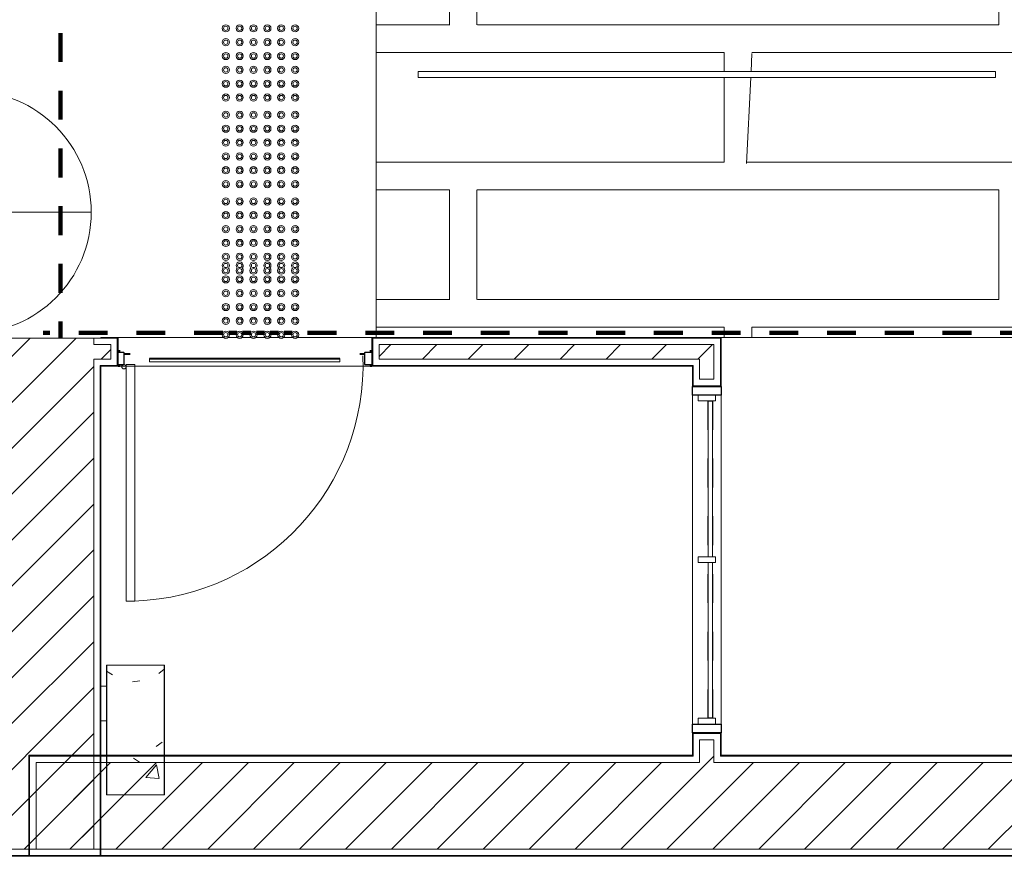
# Model space of a CAD drawing. Header units: metres. Extents: x 2.5 to 42.1, y -73.7 to -48.4.
# Tile 33 of 256: x 11.4 to 14.9, y -71.9 to -69. Entities that reach past the tile are written whole.
import ezdxf

# ---------------------------------------------------------------- set-up
doc = ezdxf.new("R2010")
doc.units = ezdxf.units.M
doc.linetypes.add('Traço', pattern=[0.006, 0.003, -0.003])
doc.linetypes.add('Traço_2_', pattern=[0.006, 0.003, -0.003])
for name, color, linetype, lineweight, true_color in [('A-AREA', 4, 'Traço', 100, 0x00ffff), ('A-GLAZ-HDLN', 7, 'Traço', 25, 0x00007f), ('M-HVAC-CDFF-IDEN', 1, 'Continuous', 9, 0xff0000)]:
    doc.layers.add(name, color=color, linetype=linetype, lineweight=lineweight, true_color=true_color)
for name, color, linetype, lineweight in [('A-COLS', 7, 'Continuous', 18), ('A-DOOR', 7, 'Continuous', 18), ('A-DOOR-FRAM', 7, 'Continuous', 18), ('A-FLOR', 7, 'Continuous', 18), ('A-FLOR-PATT', 7, 'Continuous', 18), ('A-GENM', 7, 'Continuous', 18), ('A-GLAZ', 7, 'Continuous', 18), ('A-WALL', 7, 'Continuous', 18), ('A-WALL-PATT', 7, 'Continuous', 18), ('S-BEAM', 7, 'Continuous', 18), ('S-COLS', 7, 'Continuous', 18)]:
    doc.layers.add(name, color=color, linetype=linetype, lineweight=lineweight)
pattern_1 = [(50, (21.555, -62.929), (0.546555, -0.047815), [0.05715, -0.62865]), (355, (21.555, -62.929), (-0.105728, 0.573166), [0.04572, -0.50292]), (100.451, (21.601, -62.933), (0.440828, 0.525349), [0.04857, -0.53427]), (46.184, (21.555, -62.776), (0.813237, -0.12613), [0.08573, -0.94298]), (96.636, (21.623, -62.787), (0.712212, 0.742287), [0.07286, -0.80141]), (351.184, (21.555, -62.776), (0.712217, 0.742274), [0.06858, -0.75438]), (21, (21.631, -62.814), (0.454846, -0.306795), [0.05715, -0.62865]), (326, (21.631, -62.814), (0.185405, 0.55256), [0.04572, -0.50292]), (71.451, (21.669, -62.84), (0.640251, 0.245763), [0.04857, -0.53427]), (37.5, (21.555, -62.929), (0.009261, 0.2536672), [0.02515, -0.47168, 0.02515, -0.48539, -0.50482]), (37.5, (21.555, -62.929), (0.009261, 0.2536672), [-1.007, 0.02515, -0.47968]), (7.5, (21.555, -62.929), (0.200456, 0.300546), [0.02515, -0.26594, 0.02515, -0.46025, -0.1924]), (7.5, (21.555, -62.929), (0.200456, 0.300546), [-0.77648, 0.02515, -0.16726]), (327.5, (21.385, -62.929), (0.4067682, -0.0171882), [0.02515, -0.16535, 0.02515, -0.56921, -0.78867]), (327.5, (21.385, -62.929), (0.4067682, -0.0171882), [-0.78486, 0.02515, -0.76352]), (317.5, (21.309, -62.929), (0.444383, 0.0762794), [0.02515, -0.2225, 0.02515, -0.36957, -0.56007]), (317.5, (21.309, -62.929), (0.444383, 0.0762794), [-0.64237, 0.02515, -0.53492])]
pattern_2 = [(45, (21.555, -62.929), (-0.0795495, 0.0795495), [])]

# ---------------------------------------------------------------- blocks, each defined once
blk = doc.blocks.new('_ARQPWR_ACS Piso tátil de alerta - 30 cm Inox-7195133-TÉRREO _0_32m')
at = {"layer": 'A-GENM', "color": 253, "true_color": 0xaaaaaa}
for centre, radius, start, end in [((-0.12, 0.12), 0.0125, 0, 180), ((-0.12, 0.12), 0.0125, 180, 360), ((-0.12, 0.12), 0.0075, 360, 180), ((-0.12, 0.12), 0.0075, 180, 360), ((-0.072, 0.12), 0.0125, 0, 180), ((-0.072, 0.12), 0.0125, 180, 360), ((-0.072, 0.12), 0.0075, 360, 180), ((-0.072, 0.12), 0.0075, 180, 360), ((-0.024, 0.12), 0.0125, 0, 180), ((-0.024, 0.12), 0.0125, 180, 360), ((-0.024, 0.12), 0.0075, 360, 180), ((-0.024, 0.12), 0.0075, 180, 360), ((0.024, 0.12), 0.0125, 0, 180), ((0.024, 0.12), 0.0125, 180, 360), ((0.024, 0.12), 0.0075, 360, 180), ((0.024, 0.12), 0.0075, 180, 360), ((0.072, 0.12), 0.0125, 0, 180), ((0.072, 0.12), 0.0125, 180, 360), ((0.072, 0.12), 0.0075, 360, 180), ((0.072, 0.12), 0.0075, 180, 360), ((0.12, 0.12), 0.0125, 0, 180), ((0.12, 0.12), 0.0125, 180, 360), ((0.12, 0.12), 0.0075, 360, 180), ((0.12, 0.12), 0.0075, 180, 360), ((-0.12, 0.072), 0.0125, 0, 180), ((-0.12, 0.072), 0.0125, 180, 360), ((-0.12, 0.072), 0.0075, 360, 180), ((-0.12, 0.072), 0.0075, 180, 360), ((-0.072, 0.072), 0.0125, 0, 180), ((-0.072, 0.072), 0.0125, 180, 360), ((-0.072, 0.072), 0.0075, 360, 180), ((-0.072, 0.072), 0.0075, 180, 360), ((-0.024, 0.072), 0.0125, 0, 180), ((-0.024, 0.072), 0.0125, 180, 360), ((-0.024, 0.072), 0.0075, 360, 180), ((-0.024, 0.072), 0.0075, 180, 360), ((0.024, 0.072), 0.0125, 0, 180), ((0.024, 0.072), 0.0125, 180, 360), ((0.024, 0.072), 0.0075, 360, 180), ((0.024, 0.072), 0.0075, 180, 360), ((0.072, 0.072), 0.0125, 0, 180), ((0.072, 0.072), 0.0125, 180, 360), ((0.072, 0.072), 0.0075, 360, 180), ((0.072, 0.072), 0.0075, 180, 360), ((0.12, 0.072), 0.0125, 0, 180), ((0.12, 0.072), 0.0125, 180, 360), ((0.12, 0.072), 0.0075, 360, 180), ((0.12, 0.072), 0.0075, 180, 360), ((-0.12, 0.024), 0.0125, 0, 180), ((-0.072, 0.024), 0.0125, 0, 180), ((-0.024, 0.024), 0.0125, 0, 180), ((0.024, 0.024), 0.0125, 0, 180), ((0.072, 0.024), 0.0125, 0, 180), ((0.12, 0.024), 0.0125, 0, 180), ((-0.12, 0.024), 0.0125, 180, 360), ((-0.12, 0.024), 0.0075, 360, 180), ((-0.12, 0.024), 0.0075, 180, 360), ((-0.072, 0.024), 0.0125, 180, 360), ((-0.072, 0.024), 0.0075, 360, 180), ((-0.072, 0.024), 0.0075, 180, 360), ((-0.024, 0.024), 0.0125, 180, 360), ((-0.024, 0.024), 0.0075, 360, 180), ((-0.024, 0.024), 0.0075, 180, 360), ((0.024, 0.024), 0.0125, 180, 360), ((0.024, 0.024), 0.0075, 360, 180), ((0.024, 0.024), 0.0075, 180, 360), ((0.072, 0.024), 0.0125, 180, 360), ((0.072, 0.024), 0.0075, 360, 180), ((0.072, 0.024), 0.0075, 180, 360), ((0.12, 0.024), 0.0125, 180, 360), ((0.12, 0.024), 0.0075, 360, 180), ((0.12, 0.024), 0.0075, 180, 360), ((-0.12, -0.024), 0.0125, 0, 180), ((-0.12, -0.024), 0.0125, 180, 360), ((-0.12, -0.024), 0.0075, 360, 180), ((-0.12, -0.024), 0.0075, 180, 360), ((-0.072, -0.024), 0.0125, 0, 180), ((-0.072, -0.024), 0.0125, 180, 360), ((-0.072, -0.024), 0.0075, 360, 180), ((-0.072, -0.024), 0.0075, 180, 360), ((-0.024, -0.024), 0.0125, 0, 180), ((-0.024, -0.024), 0.0125, 180, 360), ((-0.024, -0.024), 0.0075, 360, 180), ((-0.024, -0.024), 0.0075, 180, 360), ((0.024, -0.024), 0.0125, 0, 180), ((0.024, -0.024), 0.0125, 180, 360), ((0.024, -0.024), 0.0075, 360, 180), ((0.024, -0.024), 0.0075, 180, 360), ((0.072, -0.024), 0.0125, 0, 180), ((0.072, -0.024), 0.0125, 180, 360), ((0.072, -0.024), 0.0075, 360, 180), ((0.072, -0.024), 0.0075, 180, 360), ((0.12, -0.024), 0.0125, 0, 180), ((0.12, -0.024), 0.0125, 180, 360), ((0.12, -0.024), 0.0075, 360, 180), ((0.12, -0.024), 0.0075, 180, 360), ((-0.12, -0.072), 0.0125, 0, 180), ((-0.12, -0.072), 0.0075, 360, 180), ((-0.072, -0.072), 0.0125, 0, 180), ((-0.072, -0.072), 0.0075, 360, 180), ((-0.024, -0.072), 0.0125, 0, 180), ((-0.024, -0.072), 0.0075, 360, 180), ((0.024, -0.072), 0.0125, 0, 180), ((0.024, -0.072), 0.0075, 360, 180), ((0.072, -0.072), 0.0125, 0, 180), ((0.072, -0.072), 0.0075, 360, 180), ((0.12, -0.072), 0.0125, 0, 180), ((0.12, -0.072), 0.0075, 360, 180), ((-0.12, -0.072), 0.0125, 180, 360), ((-0.12, -0.072), 0.0075, 180, 360), ((-0.072, -0.072), 0.0125, 180, 360), ((-0.072, -0.072), 0.0075, 180, 360), ((-0.024, -0.072), 0.0125, 180, 360), ((-0.024, -0.072), 0.0075, 180, 360), ((0.024, -0.072), 0.0125, 180, 360), ((0.024, -0.072), 0.0075, 180, 360), ((0.072, -0.072), 0.0125, 180, 360), ((0.072, -0.072), 0.0075, 180, 360), ((0.12, -0.072), 0.0125, 180, 360), ((0.12, -0.072), 0.0075, 180, 360), ((-0.12, -0.12), 0.0125, 0, 180), ((-0.12, -0.12), 0.0125, 180, 360), ((-0.12, -0.12), 0.0075, 360, 180), ((-0.12, -0.12), 0.0075, 180, 360), ((-0.072, -0.12), 0.0125, 0, 180), ((-0.072, -0.12), 0.0125, 180, 360), ((-0.072, -0.12), 0.0075, 360, 180), ((-0.072, -0.12), 0.0075, 180, 360), ((-0.024, -0.12), 0.0125, 0, 180), ((-0.024, -0.12), 0.0125, 180, 360), ((-0.024, -0.12), 0.0075, 360, 180), ((-0.024, -0.12), 0.0075, 180, 360), ((0.024, -0.12), 0.0125, 0, 180), ((0.024, -0.12), 0.0125, 180, 360), ((0.024, -0.12), 0.0075, 360, 180), ((0.024, -0.12), 0.0075, 180, 360), ((0.072, -0.12), 0.0125, 0, 180), ((0.072, -0.12), 0.0125, 180, 360), ((0.072, -0.12), 0.0075, 360, 180), ((0.072, -0.12), 0.0075, 180, 360), ((0.12, -0.12), 0.0125, 0, 180), ((0.12, -0.12), 0.0125, 180, 360), ((0.12, -0.12), 0.0075, 360, 180), ((0.12, -0.12), 0.0075, 180, 360)]:
    blk.add_arc(centre, radius, start, end, dxfattribs=at)
blk = doc.blocks.new('Item 11 - Porta de abrir com veneziana ventilada - PAVV - LIXEIRA E CASA DE GÁS-7362154-TÉRREO _0_32m')
at = {"layer": 'A-DOOR', "color": 253, "true_color": 0xaaaaaa}
for p, q in [((-0.4114, -0.0438), (-0.4114, -0.8638)), ((-0.3814, -0.0438), (-0.4114, -0.0438)), ((-0.3814, -0.8638), (-0.3814, -0.0438)), ((-0.4114, -0.8638), (-0.3814, -0.8638))]:
    blk.add_line(p, q, dxfattribs=at)
blk.add_circle((-0.4192, -0.0515), 0.00775, dxfattribs=at)
blk.add_arc((-0.4114, -0.0438), 0.8205, 272.0953, 2.0953, dxfattribs=at)
at = {"layer": 'A-DOOR-FRAM', "color": 253, "lineweight": 25, "true_color": 0xaaaaaa}
for p, q in [((-0.4335, 0.004), (-0.4395, 0.004)), ((-0.4388, -0.0022), (-0.4388, 0.0028)), ((-0.4388, 0.0028), (-0.433, 0.0028)), ((-0.433, 0.0028), (-0.4335, 0.004)), ((0.4335, 0.004), (0.433, 0.0028)), ((0.433, 0.0028), (0.4388, 0.0028)), ((0.44, 0.004), (0.4335, 0.004)), ((0.4388, 0.0028), (0.4388, -0.0022)), ((-0.4202, -0.0022), (-0.4388, -0.0022)), ((-0.419, -0.0068), (-0.419, -0.0034)), ((-0.419, -0.0438), (-0.419, -0.0085)), ((-0.419, -0.0085), (-0.3975, -0.0085)), ((-0.3987, -0.0073), (-0.4185, -0.0073)), ((-0.3314, -0.0229), (-0.3314, -0.0239)), ((0.3286, -0.0229), (-0.3314, -0.0229)), ((-0.3314, -0.0239), (0.3286, -0.0239)), ((0.3286, -0.0239), (0.3286, -0.0229)), ((0.3975, -0.0085), (0.4145, -0.0085)), ((0.4145, -0.0073), (0.3987, -0.0073)), ((0.4145, -0.0034), (0.4145, -0.0073)), ((0.4145, -0.0085), (0.4145, -0.0426)), ((0.4388, -0.0022), (0.4157, -0.0022)), ((-0.44, -0.05), (-0.4335, -0.05)), ((-0.4388, -0.0488), (-0.4388, -0.0438)), ((-0.4388, -0.0438), (-0.419, -0.0438)), ((-0.433, -0.0488), (-0.4388, -0.0488)), ((-0.4335, -0.05), (-0.433, -0.0488)), ((0.4157, -0.0438), (0.4388, -0.0438)), ((0.4388, -0.0488), (0.433, -0.0488)), ((0.433, -0.0488), (0.4335, -0.05)), ((0.4335, -0.05), (0.44, -0.05)), ((0.4388, -0.0438), (0.4388, -0.0488))]:
    blk.add_line(p, q, dxfattribs=at)
at = {"layer": 'A-DOOR-FRAM', "color": 253, "true_color": 0xaaaaaa}
for p, q in [((-0.3314, -0.0346), (-0.3314, -0.0239)), ((0.3286, -0.0239), (0.3286, -0.0346)), ((0.3286, -0.0346), (-0.3314, -0.0346))]:
    blk.add_line(p, q, dxfattribs=at)
at = {"layer": 'A-DOOR-FRAM', "color": 253, "lineweight": 25, "true_color": 0xaaaaaa}
for centre, radius, start, end in [((-0.4395, 0.0035), 0.0005, 90, 180), ((-0.4202, -0.0034), 0.0012, 360, 90), ((-0.4185, -0.0068), 0.0005, 180, 270), ((-0.3987, -0.0085), 0.0012, 0, 90), ((0.3987, -0.0085), 0.0012, 90, 180), ((0.4157, -0.0034), 0.0012, 90, 180), ((0.4157, -0.0426), 0.0012, 180, 270)]:
    blk.add_arc(centre, radius, start, end, dxfattribs=at)
at = {"layer": 'A-DOOR-FRAM', "color": 253, "true_color": 0xaaaaaa}
for centre, start, end in [((-0.4395, 0.0035), 90, 165), ((-0.4185, -0.0068), 210, 255)]:
    blk.add_arc(centre, 0.0005, start, end, dxfattribs=at)
blk = doc.blocks.new('JANELA1 - Paineis _2x1_ 1_20 x 1_00-7362327-TÉRREO _0_32m')
at = {"layer": 'A-GLAZ', "color": 253, "true_color": 0xaaaaaa}
for p, q in [((-0.57, 0.05), (-0.6, 0.05)), ((-0.57, 0.03), (-0.57, 0.05)), ((-0.57, 0.05), (0.57, 0.05)), ((0.6, 0.05), (0.57, 0.05)), ((0.57, 0.05), (0.57, 0.03)), ((-0.55, 0.03), (-0.57, 0.03)), ((-0.57, 0.03), (-0.57, -0.03)), ((-0.55, -0.03), (-0.55, 0.03)), ((0.01, 0.03), (-0.01, 0.03)), ((-0.01, 0.03), (-0.01, -0.03)), ((0.01, -0.03), (0.01, 0.03)), ((0.57, 0.03), (0.55, 0.03)), ((0.55, 0.03), (0.55, -0.03)), ((0.57, -0.03), (0.57, 0.03)), ((-0.57, -0.03), (-0.55, -0.03)), ((-0.57, -0.05), (-0.57, -0.03)), ((-0.01, -0.005), (-0.55, -0.005)), ((-0.55, -0.02), (-0.01, -0.02)), ((-0.01, -0.03), (0.01, -0.03)), ((0.55, -0.005), (0.01, -0.005)), ((0.01, -0.02), (0.55, -0.02)), ((0.55, -0.03), (0.57, -0.03)), ((0.57, -0.03), (0.57, -0.05)), ((-0.6, -0.05), (-0.57, -0.05)), ((0.57, -0.05), (-0.57, -0.05)), ((0.57, -0.05), (0.6, -0.05))]:
    blk.add_line(p, q, dxfattribs=at)
at = {"layer": 'A-GLAZ-HDLN', "color": 9, "linetype": 'Traço_2_', "true_color": 0xaaaad4}
for p, q in [((-0.6, -0.05), (-0.6, 0.05)), ((-0.6, 0.05), (-0.57, 0.05)), ((-0.57, 0.05), (-0.57, -0.05)), ((0.57, -0.05), (0.57, 0.05)), ((0.57, 0.05), (0.6, 0.05)), ((0.6, 0.05), (0.6, -0.05)), ((-0.55, -0.02), (-0.55, -0.005)), ((-0.55, -0.005), (0.55, -0.005)), ((0.55, -0.02), (-0.55, -0.02)), ((0.55, -0.005), (0.55, -0.02)), ((-0.57, -0.05), (-0.6, -0.05)), ((0.6, -0.05), (0.57, -0.05))]:
    blk.add_line(p, q, dxfattribs=at)
blk = doc.blocks.new('_ARQPWR_ACS Piso tátil de alerta - 30 cm Inox-V56-TÉRREO _0_32m')
at = {"layer": 'A-GENM', "color": 253, "true_color": 0xaaaaaa}
for centre, radius, start, end in [((-0.12, 0.12), 0.0125, 0, 180), ((-0.12, 0.12), 0.0125, 180, 360), ((-0.12, 0.12), 0.0075, 360, 180), ((-0.12, 0.12), 0.0075, 180, 360), ((-0.072, 0.12), 0.0125, 0, 180), ((-0.072, 0.12), 0.0125, 180, 360), ((-0.072, 0.12), 0.0075, 360, 180), ((-0.072, 0.12), 0.0075, 180, 360), ((-0.024, 0.12), 0.0125, 0, 180), ((-0.024, 0.12), 0.0125, 180, 360), ((-0.024, 0.12), 0.0075, 360, 180), ((-0.024, 0.12), 0.0075, 180, 360), ((0.024, 0.12), 0.0125, 0, 180), ((0.024, 0.12), 0.0125, 180, 360), ((0.024, 0.12), 0.0075, 360, 180), ((0.024, 0.12), 0.0075, 180, 360), ((0.072, 0.12), 0.0125, 0, 180), ((0.072, 0.12), 0.0125, 180, 360), ((0.072, 0.12), 0.0075, 360, 180), ((0.072, 0.12), 0.0075, 180, 360), ((0.12, 0.12), 0.0125, 0, 180), ((0.12, 0.12), 0.0125, 180, 360), ((0.12, 0.12), 0.0075, 360, 180), ((0.12, 0.12), 0.0075, 180, 360), ((-0.12, 0.072), 0.0125, 0, 180), ((-0.12, 0.072), 0.0125, 180, 360), ((-0.12, 0.072), 0.0075, 360, 180), ((-0.12, 0.072), 0.0075, 180, 360), ((-0.072, 0.072), 0.0125, 0, 180), ((-0.072, 0.072), 0.0125, 180, 360), ((-0.072, 0.072), 0.0075, 360, 180), ((-0.072, 0.072), 0.0075, 180, 360), ((-0.024, 0.072), 0.0125, 0, 180), ((-0.024, 0.072), 0.0125, 180, 360), ((-0.024, 0.072), 0.0075, 360, 180), ((-0.024, 0.072), 0.0075, 180, 360), ((0.024, 0.072), 0.0125, 0, 180), ((0.024, 0.072), 0.0125, 180, 360), ((0.024, 0.072), 0.0075, 360, 180), ((0.024, 0.072), 0.0075, 180, 360), ((0.072, 0.072), 0.0125, 0, 180), ((0.072, 0.072), 0.0125, 180, 360), ((0.072, 0.072), 0.0075, 360, 180), ((0.072, 0.072), 0.0075, 180, 360), ((0.12, 0.072), 0.0125, 0, 180), ((0.12, 0.072), 0.0125, 180, 360), ((0.12, 0.072), 0.0075, 360, 180), ((0.12, 0.072), 0.0075, 180, 360), ((-0.12, 0.024), 0.0125, 0, 180), ((-0.072, 0.024), 0.0125, 0, 180), ((-0.024, 0.024), 0.0125, 0, 180), ((0.024, 0.024), 0.0125, 0, 180), ((0.072, 0.024), 0.0125, 0, 180), ((0.12, 0.024), 0.0125, 0, 180), ((-0.12, 0.024), 0.0125, 180, 360), ((-0.12, 0.024), 0.0075, 360, 180), ((-0.12, 0.024), 0.0075, 180, 360), ((-0.072, 0.024), 0.0125, 180, 360), ((-0.072, 0.024), 0.0075, 360, 180), ((-0.072, 0.024), 0.0075, 180, 360), ((-0.024, 0.024), 0.0125, 180, 360), ((-0.024, 0.024), 0.0075, 360, 180), ((-0.024, 0.024), 0.0075, 180, 360), ((0.024, 0.024), 0.0125, 180, 360), ((0.024, 0.024), 0.0075, 360, 180), ((0.024, 0.024), 0.0075, 180, 360), ((0.072, 0.024), 0.0125, 180, 360), ((0.072, 0.024), 0.0075, 360, 180), ((0.072, 0.024), 0.0075, 180, 360), ((0.12, 0.024), 0.0125, 180, 360), ((0.12, 0.024), 0.0075, 360, 180), ((0.12, 0.024), 0.0075, 180, 360), ((-0.12, -0.024), 0.0125, 0, 180), ((-0.12, -0.024), 0.0125, 180, 360), ((-0.12, -0.024), 0.0075, 360, 180), ((-0.12, -0.024), 0.0075, 180, 360), ((-0.072, -0.024), 0.0125, 0, 180), ((-0.072, -0.024), 0.0125, 180, 360), ((-0.072, -0.024), 0.0075, 360, 180), ((-0.072, -0.024), 0.0075, 180, 360), ((-0.024, -0.024), 0.0125, 0, 180), ((-0.024, -0.024), 0.0125, 180, 360), ((-0.024, -0.024), 0.0075, 360, 180), ((-0.024, -0.024), 0.0075, 180, 360), ((0.024, -0.024), 0.0125, 0, 180), ((0.024, -0.024), 0.0125, 180, 360), ((0.024, -0.024), 0.0075, 360, 180), ((0.024, -0.024), 0.0075, 180, 360), ((0.072, -0.024), 0.0125, 0, 180), ((0.072, -0.024), 0.0125, 180, 360), ((0.072, -0.024), 0.0075, 360, 180), ((0.072, -0.024), 0.0075, 180, 360), ((0.12, -0.024), 0.0125, 0, 180), ((0.12, -0.024), 0.0125, 180, 360), ((0.12, -0.024), 0.0075, 360, 180), ((0.12, -0.024), 0.0075, 180, 360), ((-0.12, -0.072), 0.0125, 0, 180), ((-0.12, -0.072), 0.0075, 360, 180), ((-0.072, -0.072), 0.0125, 0, 180), ((-0.072, -0.072), 0.0075, 360, 180), ((-0.024, -0.072), 0.0125, 0, 180), ((-0.024, -0.072), 0.0075, 360, 180), ((0.024, -0.072), 0.0125, 0, 180), ((0.024, -0.072), 0.0075, 360, 180), ((0.072, -0.072), 0.0125, 0, 180), ((0.072, -0.072), 0.0075, 360, 180), ((0.12, -0.072), 0.0125, 0, 180), ((0.12, -0.072), 0.0075, 360, 180), ((-0.12, -0.072), 0.0125, 180, 360), ((-0.12, -0.072), 0.0075, 180, 360), ((-0.072, -0.072), 0.0125, 180, 360), ((-0.072, -0.072), 0.0075, 180, 360), ((-0.024, -0.072), 0.0125, 180, 360), ((-0.024, -0.072), 0.0075, 180, 360), ((0.024, -0.072), 0.0125, 180, 360), ((0.024, -0.072), 0.0075, 180, 360), ((0.072, -0.072), 0.0125, 180, 360), ((0.072, -0.072), 0.0075, 180, 360), ((0.12, -0.072), 0.0125, 180, 360), ((0.12, -0.072), 0.0075, 180, 360), ((-0.12, -0.12), 0.0125, 135, 180), ((-0.12, -0.12), 0.0125, 180, 360), ((-0.12, -0.12), 0.0075, 360, 180), ((-0.12, -0.12), 0.0075, 180, 360), ((-0.12, -0.12), 0.0125, 0, 45), ((-0.072, -0.12), 0.0125, 135, 180), ((-0.072, -0.12), 0.0125, 180, 360), ((-0.072, -0.12), 0.0075, 360, 180), ((-0.072, -0.12), 0.0075, 180, 360), ((-0.072, -0.12), 0.0125, 0, 45), ((-0.024, -0.12), 0.0125, 135, 180), ((-0.024, -0.12), 0.0125, 180, 360), ((-0.024, -0.12), 0.0075, 360, 180), ((-0.024, -0.12), 0.0075, 180, 360), ((-0.024, -0.12), 0.0125, 0, 45), ((0.024, -0.12), 0.0125, 135, 180), ((0.024, -0.12), 0.0125, 180, 360), ((0.024, -0.12), 0.0075, 360, 180), ((0.024, -0.12), 0.0075, 180, 360), ((0.024, -0.12), 0.0125, 0, 45), ((0.072, -0.12), 0.0125, 135, 180), ((0.072, -0.12), 0.0125, 180, 360), ((0.072, -0.12), 0.0075, 360, 180), ((0.072, -0.12), 0.0075, 180, 360), ((0.072, -0.12), 0.0125, 0, 45), ((0.12, -0.12), 0.0125, 135, 180), ((0.12, -0.12), 0.0125, 180, 360), ((0.12, -0.12), 0.0075, 360, 180), ((0.12, -0.12), 0.0075, 180, 360), ((0.12, -0.12), 0.0125, 0, 45)]:
    blk.add_arc(centre, radius, start, end, dxfattribs=at)
blk = doc.blocks.new('Led_Stripe_11805 - Led_Stripe_11805-8047500-TÉRREO _0_32m')
at = {"layer": 'A-GENM', "color": 253, "true_color": 0xaaaaaa}
for p, q in [((-1, -0.01), (-1, 0.01)), ((-1, 0.01), (1, 0.01)), ((1, 0.01), (1, -0.01)), ((1, -0.01), (-1, -0.01))]:
    blk.add_line(p, q, dxfattribs=at)
blk = doc.blocks.new('_ARQPWR_ACS Piso tátil de alerta - 30 cm Inox-V85-TÉRREO _0_32m')
at = {"layer": 'A-GENM', "color": 253, "true_color": 0xaaaaaa}
for centre, radius, start, end in [((-0.12, 0.12), 0.0125, 0, 180), ((-0.12, 0.12), 0.0125, 180, 225), ((-0.12, 0.12), 0.0075, 360, 180), ((-0.12, 0.12), 0.0075, 180, 360), ((-0.12, 0.12), 0.0125, 315, 360), ((-0.072, 0.12), 0.0125, 0, 180), ((-0.072, 0.12), 0.0125, 180, 225), ((-0.072, 0.12), 0.0075, 360, 180), ((-0.072, 0.12), 0.0075, 180, 360), ((-0.072, 0.12), 0.0125, 315, 360), ((-0.024, 0.12), 0.0125, 0, 180), ((-0.024, 0.12), 0.0125, 180, 225), ((-0.024, 0.12), 0.0075, 360, 180), ((-0.024, 0.12), 0.0075, 180, 360), ((-0.024, 0.12), 0.0125, 315, 360), ((0.024, 0.12), 0.0125, 0, 180), ((0.024, 0.12), 0.0125, 180, 225), ((0.024, 0.12), 0.0075, 360, 180), ((0.024, 0.12), 0.0075, 180, 360), ((0.024, 0.12), 0.0125, 315, 360), ((0.072, 0.12), 0.0125, 0, 180), ((0.072, 0.12), 0.0125, 180, 225), ((0.072, 0.12), 0.0075, 360, 180), ((0.072, 0.12), 0.0075, 180, 360), ((0.072, 0.12), 0.0125, 315, 360), ((0.12, 0.12), 0.0125, 0, 180), ((0.12, 0.12), 0.0125, 180, 225), ((0.12, 0.12), 0.0075, 360, 180), ((0.12, 0.12), 0.0075, 180, 360), ((0.12, 0.12), 0.0125, 315, 360), ((-0.12, 0.072), 0.0125, 0, 180), ((-0.12, 0.072), 0.0125, 180, 360), ((-0.12, 0.072), 0.0075, 360, 180), ((-0.12, 0.072), 0.0075, 180, 360), ((-0.072, 0.072), 0.0125, 0, 180), ((-0.072, 0.072), 0.0125, 180, 360), ((-0.072, 0.072), 0.0075, 360, 180), ((-0.072, 0.072), 0.0075, 180, 360), ((-0.024, 0.072), 0.0125, 0, 180), ((-0.024, 0.072), 0.0125, 180, 360), ((-0.024, 0.072), 0.0075, 360, 180), ((-0.024, 0.072), 0.0075, 180, 360), ((0.024, 0.072), 0.0125, 0, 180), ((0.024, 0.072), 0.0125, 180, 360), ((0.024, 0.072), 0.0075, 360, 180), ((0.024, 0.072), 0.0075, 180, 360), ((0.072, 0.072), 0.0125, 0, 180), ((0.072, 0.072), 0.0125, 180, 360), ((0.072, 0.072), 0.0075, 360, 180), ((0.072, 0.072), 0.0075, 180, 360), ((0.12, 0.072), 0.0125, 0, 180), ((0.12, 0.072), 0.0125, 180, 360), ((0.12, 0.072), 0.0075, 360, 180), ((0.12, 0.072), 0.0075, 180, 360), ((-0.12, 0.024), 0.0125, 0, 180), ((-0.072, 0.024), 0.0125, 0, 180), ((-0.024, 0.024), 0.0125, 0, 180), ((0.024, 0.024), 0.0125, 0, 180), ((0.072, 0.024), 0.0125, 0, 180), ((0.12, 0.024), 0.0125, 0, 180), ((-0.12, 0.024), 0.0125, 180, 360), ((-0.12, 0.024), 0.0075, 360, 180), ((-0.12, 0.024), 0.0075, 180, 360), ((-0.072, 0.024), 0.0125, 180, 360), ((-0.072, 0.024), 0.0075, 360, 180), ((-0.072, 0.024), 0.0075, 180, 360), ((-0.024, 0.024), 0.0125, 180, 360), ((-0.024, 0.024), 0.0075, 360, 180), ((-0.024, 0.024), 0.0075, 180, 360), ((0.024, 0.024), 0.0125, 180, 360), ((0.024, 0.024), 0.0075, 360, 180), ((0.024, 0.024), 0.0075, 180, 360), ((0.072, 0.024), 0.0125, 180, 360), ((0.072, 0.024), 0.0075, 360, 180), ((0.072, 0.024), 0.0075, 180, 360), ((0.12, 0.024), 0.0125, 180, 360), ((0.12, 0.024), 0.0075, 360, 180), ((0.12, 0.024), 0.0075, 180, 360), ((-0.12, -0.024), 0.0125, 0, 180), ((-0.12, -0.024), 0.0125, 180, 360), ((-0.12, -0.024), 0.0075, 360, 180), ((-0.12, -0.024), 0.0075, 180, 360), ((-0.072, -0.024), 0.0125, 0, 180), ((-0.072, -0.024), 0.0125, 180, 360), ((-0.072, -0.024), 0.0075, 360, 180), ((-0.072, -0.024), 0.0075, 180, 360), ((-0.024, -0.024), 0.0125, 0, 180), ((-0.024, -0.024), 0.0125, 180, 360), ((-0.024, -0.024), 0.0075, 360, 180), ((-0.024, -0.024), 0.0075, 180, 360), ((0.024, -0.024), 0.0125, 0, 180), ((0.024, -0.024), 0.0125, 180, 360), ((0.024, -0.024), 0.0075, 360, 180), ((0.024, -0.024), 0.0075, 180, 360), ((0.072, -0.024), 0.0125, 0, 180), ((0.072, -0.024), 0.0125, 180, 360), ((0.072, -0.024), 0.0075, 360, 180), ((0.072, -0.024), 0.0075, 180, 360), ((0.12, -0.024), 0.0125, 0, 180), ((0.12, -0.024), 0.0125, 180, 360), ((0.12, -0.024), 0.0075, 360, 180), ((0.12, -0.024), 0.0075, 180, 360), ((-0.12, -0.072), 0.0125, 0, 180), ((-0.12, -0.072), 0.0075, 360, 180), ((-0.072, -0.072), 0.0125, 0, 180), ((-0.072, -0.072), 0.0075, 360, 180), ((-0.024, -0.072), 0.0125, 0, 180), ((-0.024, -0.072), 0.0075, 360, 180), ((0.024, -0.072), 0.0125, 0, 180), ((0.024, -0.072), 0.0075, 360, 180), ((0.072, -0.072), 0.0125, 0, 180), ((0.072, -0.072), 0.0075, 360, 180), ((0.12, -0.072), 0.0125, 0, 180), ((0.12, -0.072), 0.0075, 360, 180), ((-0.12, -0.072), 0.0125, 180, 360), ((-0.12, -0.072), 0.0075, 180, 360), ((-0.072, -0.072), 0.0125, 180, 360), ((-0.072, -0.072), 0.0075, 180, 360), ((-0.024, -0.072), 0.0125, 180, 360), ((-0.024, -0.072), 0.0075, 180, 360), ((0.024, -0.072), 0.0125, 180, 360), ((0.024, -0.072), 0.0075, 180, 360), ((0.072, -0.072), 0.0125, 180, 360), ((0.072, -0.072), 0.0075, 180, 360), ((0.12, -0.072), 0.0125, 180, 360), ((0.12, -0.072), 0.0075, 180, 360), ((-0.12, -0.12), 0.0125, 0, 180), ((-0.12, -0.12), 0.0125, 180, 360), ((-0.12, -0.12), 0.0075, 360, 180), ((-0.12, -0.12), 0.0075, 180, 360), ((-0.072, -0.12), 0.0125, 0, 180), ((-0.072, -0.12), 0.0125, 180, 360), ((-0.072, -0.12), 0.0075, 360, 180), ((-0.072, -0.12), 0.0075, 180, 360), ((-0.024, -0.12), 0.0125, 0, 180), ((-0.024, -0.12), 0.0125, 180, 360), ((-0.024, -0.12), 0.0075, 360, 180), ((-0.024, -0.12), 0.0075, 180, 360), ((0.024, -0.12), 0.0125, 0, 180), ((0.024, -0.12), 0.0125, 180, 360), ((0.024, -0.12), 0.0075, 360, 180), ((0.024, -0.12), 0.0075, 180, 360), ((0.072, -0.12), 0.0125, 0, 180), ((0.072, -0.12), 0.0125, 180, 360), ((0.072, -0.12), 0.0075, 360, 180), ((0.072, -0.12), 0.0075, 180, 360), ((0.12, -0.12), 0.0125, 0, 180), ((0.12, -0.12), 0.0125, 180, 360), ((0.12, -0.12), 0.0075, 360, 180), ((0.12, -0.12), 0.0075, 180, 360)]:
    blk.add_arc(centre, radius, start, end, dxfattribs=at)
blk = doc.blocks.new('4 GRE - ESCOLA DE CINEMA E AUDIOVISUAL CINE REX R07_rvt-1-TÉRREO _0_32m')
at = {"layer": 'A-FLOR-PATT', "true_color": 0xededed}
h = blk.add_hatch(dxfattribs=at)
h.set_pattern_fill('FP_20', style=0, pattern_type=2)
h.set_pattern_definition([(90, (21.584, -62.872), (-1.903, 1.905), [0.381, -1.524]), (0, (21.584, -62.491), (1.903, 1.905), [1.808, -0.09514]), (270, (23.392, -62.491), (1.903, -1.905), [0.381, -1.524]), (180, (23.392, -62.872), (-1.903, -1.905), [1.808, -0.09514]), (0, (21.527, -62.395), (1.903, 1.905), [0.91335, -0.98946]), (90, (22.44, -62.395), (-1.903, 1.905), [0.381, -1.524]), (180, (22.44, -62.014), (-1.903, -1.905), [0.91335, -0.98946]), (180, (23.43, -62.395), (-1.903, -1.905), [0.89432, -1.008]), (90, (22.535, -62.395), (-1.903, 1.905), [0.381, -1.524]), (0, (22.535, -62.014), (1.903, 1.905), [0.89432, -1.008]), (0, (21.565, -61.919), (1.903, 1.905), [1.827, -0.0761]), (90, (23.392, -61.919), (-1.903, 1.905), [0.381, -1.524]), (180, (23.392, -61.538), (-1.903, -1.905), [1.808, -0.09514]), (267.141, (21.584, -61.538), (1.9027392, 36.1951466), [0.38148, -37.766]), (90, (22.535, -61.443), (-1.903, 1.905), [0.381, -1.524]), (180, (23.43, -61.443), (-1.903, -1.905), [0.89432, -1.008]), (90, (22.44, -61.443), (-1.903, 1.905), [0.381, -1.524]), (0, (21.527, -61.443), (1.903, 1.905), [0.91335, -0.98946]), (0, (22.535, -61.062), (1.903, 1.905), [0.89432, -1.008]), (180, (22.44, -61.062), (-1.903, -1.905), [0.91335, -0.98946])])
h.paths.add_polyline_path([(12.674, -70.1434), (18.936, -70.1434), (18.936, -68.8872), (12.674, -68.8872), (12.674, -69.9784)])
h.paths.add_polyline_path([(12.992, -69.2418), (12.819, -69.2418), (12.819, -69.2218), (14.819, -69.2218), (14.819, -69.2418), (13.1469, -69.2418)])
h.paths.add_polyline_path([(18.411, -69.2418), (16.819, -69.2418), (16.819, -69.2218), (18.819, -69.2218), (18.819, -69.2418), (18.5659, -69.2418)])
h.paths.add_polyline_path([(12.674, -68.6872), (18.936, -68.6872), (18.936, -68.4426), (12.674, -68.4426), (12.674, -68.5917)])
at = {"layer": 'A-WALL-PATT', "true_color": 0xd4d4d4}
h = blk.add_hatch(dxfattribs=at)
h.set_pattern_fill('FP_10', color=254, style=0, pattern_type=2)
h.set_pattern_definition(pattern_2)
h.paths.add_polyline_path([(11.6948, -71.4969), (11.6948, -70.1455), (11.2448, -70.1455), (11.2448, -71.4969), (11.4437, -71.4969)])
h.paths.add_polyline_path([(11.2889, -68.4855), (11.6948, -68.4855), (11.6948, -65.5719), (11.2448, -65.5719), (11.2448, -68.4855)])
h.paths.add_polyline_path([(11.2448, -63.7209), (11.6948, -63.7209), (11.6948, -58.8919), (11.2448, -58.8919), (11.2448, -63.6391)])
h.paths.add_polyline_path([(11.2448, -57.5884), (11.6948, -57.5884), (11.6948, -54.16), (11.2448, -54.16), (11.2448, -57.498)])
h = blk.add_hatch(dxfattribs=at)
h.set_pattern_fill('FP_9', color=254, style=0, pattern_type=2)
h.set_pattern_definition(pattern_1)
h.paths.add_polyline_path([(11.7173, -71.9394), (11.7198, -71.9394), (11.7198, -70.2409), (11.7173, -70.2409), (11.7173, -71.9169)])
h.paths.add_polyline_path([(11.7198, -68.4855), (11.7198, -65.5719), (11.7173, -65.5719), (11.7173, -68.4855)])
h.paths.add_polyline_path([(11.7198, -63.6509), (11.7198, -58.9619), (11.7173, -58.9619), (11.7173, -63.6509)])
h.paths.add_polyline_path([(11.7198, -57.5184), (11.7198, -55.1765), (11.7173, -55.1765), (11.7173, -57.5184)])
h.paths.add_polyline_path([(11.7198, -55.1065), (11.7198, -54.1615), (11.7173, -54.1615), (11.7173, -55.1065)])
h = blk.add_hatch(dxfattribs=at)
h.set_pattern_fill('FP_9', color=254, style=0, pattern_type=2)
h.set_pattern_definition(pattern_1)
h.paths.add_polyline_path([(12.659, -70.1934), (12.6615, -70.1934), (12.6615, -70.1459), (13.869, -70.1459), (13.869, -70.1434), (12.659, -70.1434), (12.659, -70.1765)])
h.paths.add_polyline_path([(11.779, -70.1934), (11.779, -70.1434), (11.7198, -70.1434), (11.7198, -70.1459), (11.7765, -70.1459), (11.7765, -70.1934)])
h = blk.add_hatch(dxfattribs=at)
h.set_pattern_fill('FP_9', color=254, style=0, pattern_type=2)
h.set_pattern_definition(pattern_1)
h.paths.add_polyline_path([(13.8665, -71.5919), (13.869, -71.5919), (13.869, -71.5134), (13.819, -71.5134), (13.819, -71.5159), (13.8665, -71.5159), (13.8665, -71.5632)])
h.paths.add_polyline_path([(13.869, -70.3134), (13.869, -70.1459), (13.8665, -70.1459), (13.8665, -70.3109), (13.819, -70.3109), (13.819, -70.3134)])
h = blk.add_hatch(dxfattribs=at)
h.set_pattern_fill('FP_10', color=254, style=0, pattern_type=2)
h.set_pattern_definition(pattern_2)
h.paths.add_polyline_path([(11.7198, -70.2184), (11.754, -70.2184), (11.7534, -70.1684), (11.6948, -70.1684), (11.6948, -70.2184), (11.7173, -70.2184)])
h.paths.add_polyline_path([(13.844, -70.2184), (13.844, -70.1684), (12.684, -70.1684), (12.684, -70.2184), (13.794, -70.2184)])
h = blk.add_hatch(dxfattribs=at)
h.set_pattern_fill('FP_9', color=254, style=0, pattern_type=2)
h.set_pattern_definition(pattern_1)
h.paths.add_polyline_path([(13.7715, -70.2434), (13.7715, -70.2409), (12.6615, -70.2409), (12.6615, -70.1934), (12.659, -70.1934), (12.659, -70.2434), (13.769, -70.2434)])
h.paths.add_polyline_path([(11.7534, -70.2434), (11.779, -70.2434), (11.779, -70.1934), (11.7765, -70.1934), (11.7765, -70.2409), (11.7198, -70.2409), (11.7198, -70.2434)])
h = blk.add_hatch(dxfattribs=at)
h.set_pattern_fill('FP_10', color=254, style=0, pattern_type=2)
h.set_pattern_definition(pattern_2)
h.paths.add_polyline_path([(13.794, -71.6169), (13.844, -71.6169), (13.844, -71.5384), (13.794, -71.5384), (13.794, -71.5944)])
h.paths.add_polyline_path([(13.844, -70.2884), (13.844, -70.2184), (13.794, -70.2184), (13.794, -70.2884), (13.819, -70.2884)])
h = blk.add_hatch(dxfattribs=at)
h.set_pattern_fill('FP_10', color=254, style=0, pattern_type=2)
h.set_pattern_definition(pattern_2)
h.paths.add_polyline_path([(11.1341, -71.9169), (11.6948, -71.9169), (11.6948, -71.4969), (5.0437, -71.4969), (5.0437, -71.9169), (9.8955, -71.9169)])
h = blk.add_hatch(dxfattribs=at)
h.set_pattern_fill('FP_9', color=254, style=0, pattern_type=2)
h.set_pattern_definition(pattern_1)
h.paths.add_polyline_path([(11.4698, -71.9394), (11.4723, -71.9394), (11.4723, -71.5944), (13.7715, -71.5944), (13.7715, -71.5919), (11.4698, -71.5919), (11.4698, -71.7613)])
h.paths.add_polyline_path([(21.7173, -71.5944), (21.7173, -71.5919), (19.0835, -71.5919), (19.0835, -71.5944), (21.6624, -71.5944)])
h.paths.add_polyline_path([(18.9385, -71.5944), (18.9385, -71.5919), (15.2596, -71.5919), (15.2596, -71.5944), (18.8755, -71.5944)])
h.paths.add_polyline_path([(15.0596, -71.5944), (15.0596, -71.5919), (13.8665, -71.5919), (13.8665, -71.5944), (14.85, -71.5944)])
h = blk.add_hatch(dxfattribs=at)
h.set_pattern_fill('FP_10', color=254, style=0, pattern_type=2)
h.set_pattern_definition(pattern_2)
h.paths.add_polyline_path([(21.6624, -71.9169), (21.7173, -71.9169), (21.7173, -71.6169), (15.2596, -71.6169), (15.2596, -71.7293), (15.0596, -71.7293), (15.0596, -71.6169), (11.4948, -71.6169), (11.4948, -71.9169), (21.0431, -71.9169)])
h = blk.add_hatch(dxfattribs=at)
h.set_pattern_fill('FP_9', color=254, style=0, pattern_type=2)
h.set_pattern_definition(pattern_1)
h.paths.add_polyline_path([(11.1341, -71.9419), (11.7198, -71.9419), (11.7198, -71.9394), (5.0187, -71.9394), (5.0187, -71.9419), (9.8955, -71.9419)])
h = blk.add_hatch(dxfattribs=at)
h.set_pattern_fill('FP_9', color=254, style=0, pattern_type=2)
h.set_pattern_definition(pattern_1)
h.paths.add_polyline_path([(21.7173, -71.9419), (21.7173, -71.9394), (11.4698, -71.9394), (11.4698, -71.9419), (21.6624, -71.9419)])
at = {"layer": 'S-COLS', "true_color": 0xaaaaaa}
h = blk.add_hatch(dxfattribs=at)
h.set_pattern_fill('FP_9', color=253, style=0, pattern_type=2)
h.set_pattern_definition(pattern_1)
h.paths.add_polyline_path([(11.739, -71.7293), (11.939, -71.7293), (11.939, -71.2793), (11.739, -71.2793), (11.739, -71.3651)])
at = {"layer": 'A-AREA', "color": 131, "linetype": 'Traço_2_', "true_color": 0xaaffff}
for p, q in [((11.5795, -68.8885), (11.5795, -70.1455)), ((12.1426, -70.1269), (11.5198, -70.1269)), ((12.1426, -70.1269), (11.811, -70.1269)), ((12.1906, -70.1269), (12.1624, -70.1269)), ((12.1906, -70.1269), (12.1624, -70.1269)), ((12.2386, -70.1269), (12.2104, -70.1269)), ((12.2386, -70.1269), (12.2104, -70.1269)), ((12.2866, -70.1269), (12.2584, -70.1269)), ((12.2866, -70.1269), (12.2584, -70.1269)), ((12.3346, -70.1269), (12.3064, -70.1269)), ((12.3346, -70.1269), (12.3064, -70.1269)), ((12.3826, -70.1269), (12.3544, -70.1269)), ((12.3826, -70.1269), (12.3544, -70.1269)), ((18.936, -70.1269), (12.4024, -70.1269)), ((18.936, -70.1269), (12.4024, -70.1269))]:
    blk.add_line(p, q, dxfattribs=at)
at = {"layer": 'A-FLOR', "color": 253, "true_color": 0xaaaaaa}
for p, q in [((12.674, -68.4426), (12.674, -70.1434)), ((12.674, -70.1434), (12.674, -68.4426)), ((13.869, -70.1434), (18.936, -70.1434)), ((11.7855, -70.2434), (12.6525, -70.2434))]:
    blk.add_line(p, q, dxfattribs=at)
at = {"layer": 'A-WALL', "color": 253, "true_color": 0xaaaaaa}
for p, q in [((11.7198, -70.1455), (11.2198, -70.1455)), ((11.6948, -70.1684), (11.6948, -70.1455)), ((11.7198, -70.1455), (11.7173, -70.1455)), ((11.779, -70.1434), (11.7198, -70.1434)), ((11.7198, -70.1434), (11.7198, -70.1455)), ((11.7198, -70.1459), (11.7198, -70.1455)), ((11.7765, -70.1459), (11.7198, -70.1459)), ((11.7765, -70.1934), (11.7765, -70.1459)), ((11.779, -70.2434), (11.779, -70.1434)), ((11.779, -70.1434), (12.145, -70.1434)), ((12.16, -70.1434), (12.193, -70.1434)), ((12.208, -70.1434), (12.241, -70.1434)), ((12.256, -70.1434), (12.289, -70.1434)), ((12.304, -70.1434), (12.337, -70.1434)), ((12.352, -70.1434), (12.385, -70.1434)), ((12.4, -70.1434), (12.659, -70.1434)), ((13.869, -70.1434), (12.659, -70.1434)), ((12.659, -70.1434), (12.659, -70.2434)), ((12.6615, -70.1459), (12.6615, -70.1934)), ((13.8665, -70.1459), (12.6615, -70.1459)), ((13.8665, -70.1459), (13.8665, -70.1684)), ((13.869, -70.1459), (13.869, -70.1434)), ((13.869, -70.2434), (13.869, -70.1459)), ((11.7173, -70.1684), (11.6948, -70.1684)), ((11.7198, -70.1684), (11.7173, -70.1684)), ((11.754, -70.1684), (11.7198, -70.1684)), ((11.754, -70.1934), (11.754, -70.1684)), ((12.684, -70.1684), (12.684, -70.1934)), ((13.844, -70.1684), (12.684, -70.1684)), ((13.844, -70.1684), (13.844, -70.2184)), ((13.8665, -70.1684), (13.8665, -70.2434)), ((11.754, -70.2184), (11.754, -70.1934)), ((11.7765, -70.2409), (11.7765, -70.1934)), ((12.6615, -70.1934), (12.6615, -70.2409)), ((12.684, -70.1934), (12.684, -70.2184)), ((11.7173, -70.2184), (11.6948, -70.2184)), ((11.6948, -71.4719), (11.6948, -70.2184)), ((11.7198, -70.2184), (11.7173, -70.2184)), ((11.7198, -70.2409), (11.7173, -70.2409)), ((11.7173, -71.4719), (11.7173, -70.2409)), ((11.7198, -70.2184), (11.754, -70.2184)), ((11.7198, -70.2409), (11.7765, -70.2409)), ((11.7198, -70.2434), (11.779, -70.2434)), ((11.7198, -71.4719), (11.7198, -70.2434)), ((12.6525, -70.2434), (11.7855, -70.2434)), ((12.659, -70.2434), (13.769, -70.2434)), ((12.6615, -70.2409), (13.7715, -70.2409)), ((12.684, -70.2184), (13.794, -70.2184)), ((13.769, -70.2434), (13.769, -70.3134)), ((13.7715, -70.2409), (13.7715, -70.2434)), ((13.7715, -70.2434), (13.7715, -70.3109)), ((13.794, -70.2184), (13.794, -70.2409)), ((13.794, -70.2409), (13.794, -70.2434)), ((13.794, -70.2434), (13.794, -70.2884)), ((13.844, -70.2184), (13.844, -70.2434)), ((13.844, -70.2884), (13.844, -70.2434)), ((13.8665, -70.3109), (13.8665, -70.2434)), ((13.869, -70.3134), (13.869, -70.2434)), ((13.769, -70.3134), (13.869, -70.3134)), ((13.7715, -70.3109), (13.819, -70.3109)), ((13.794, -70.2884), (13.819, -70.2884)), ((13.819, -70.2884), (13.844, -70.2884)), ((13.819, -70.3109), (13.8665, -70.3109)), ((11.6948, -71.4719), (11.6948, -71.4969)), ((11.7173, -71.4719), (11.7173, -71.9169)), ((11.7198, -71.9394), (11.7198, -71.4719)), ((11.6948, -71.4969), (11.6948, -71.9169)), ((13.769, -71.5134), (13.769, -71.5919)), ((13.869, -71.5134), (13.769, -71.5134)), ((13.7715, -71.5159), (13.7715, -71.5919)), ((13.819, -71.5159), (13.7715, -71.5159)), ((13.794, -71.5384), (13.794, -71.5919)), ((13.819, -71.5384), (13.794, -71.5384)), ((13.8665, -71.5159), (13.819, -71.5159)), ((13.844, -71.5384), (13.819, -71.5384)), ((13.844, -71.5919), (13.844, -71.5384)), ((13.8665, -71.5919), (13.8665, -71.5159)), ((13.869, -71.5919), (13.869, -71.5134)), ((13.769, -71.5919), (11.4698, -71.5919)), ((11.4698, -71.5919), (11.4698, -71.5944)), ((11.4698, -71.5944), (11.4698, -71.9394)), ((11.4723, -71.5944), (13.7715, -71.5944)), ((11.4723, -71.5944), (11.4723, -71.6169)), ((13.7715, -71.5944), (13.7715, -71.5919)), ((13.794, -71.5944), (13.794, -71.5919)), ((13.794, -71.6169), (13.794, -71.5944)), ((13.844, -71.5944), (13.844, -71.5919)), ((13.844, -71.6169), (13.844, -71.5944)), ((13.8665, -71.5944), (13.8665, -71.5919)), ((13.8665, -71.5944), (15.0596, -71.5944)), ((15.0596, -71.5919), (13.869, -71.5919)), ((11.4723, -71.6169), (11.4723, -71.9169)), ((11.4948, -71.6169), (11.4948, -71.9169)), ((11.4948, -71.6169), (13.794, -71.6169)), ((13.844, -71.6169), (15.0596, -71.6169)), ((5.0437, -71.9169), (11.6948, -71.9169)), ((11.4723, -71.9169), (11.4723, -71.9394)), ((11.4948, -71.9169), (21.7173, -71.9169)), ((11.7173, -71.9169), (11.7173, -71.9394)), ((5.0187, -71.9419), (11.7198, -71.9419)), ((5.0212, -71.9394), (11.7173, -71.9394)), ((11.4698, -71.9394), (11.4698, -71.9419)), ((11.4698, -71.9419), (21.7173, -71.9419)), ((11.4723, -71.9394), (21.7173, -71.9394)), ((11.7198, -71.9419), (11.7198, -71.9394))]:
    blk.add_line(p, q, dxfattribs=at)
at = {"layer": 'S-BEAM', "color": 253, "true_color": 0xaaaaaa}
for p, q in [((11.739, -71.352), (11.7198, -71.352)), ((11.7198, -71.472), (11.739, -71.472))]:
    blk.add_line(p, q, dxfattribs=at)
at = {"layer": 'S-COLS', "color": 253, "true_color": 0xaaaaaa}
for p, q in [((11.939, -71.2793), (11.739, -71.2793)), ((11.739, -71.2793), (11.739, -71.7293)), ((11.939, -71.7293), (11.939, -71.2793)), ((11.739, -71.7293), (11.939, -71.7293))]:
    blk.add_line(p, q, dxfattribs=at)
at = {"layer": 'A-DOOR', "color": 253, "lineweight": 18, "true_color": 0xaaaaaa}
blk.add_blockref('Item 11 - Porta de abrir com veneziana ventilada - PAVV - LIXEIRA E CASA DE GÁS-7362154-TÉRREO _0_32m', (12.219, -70.1934), dxfattribs=at)
at = {"layer": 'A-GENM', "color": 253, "lineweight": 18, "true_color": 0xaaaaaa}
for name, p in [('_ARQPWR_ACS Piso tátil de alerta - 30 cm Inox-7195133-TÉRREO _0_32m', (12.2725, -69.1919)), ('_ARQPWR_ACS Piso tátil de alerta - 30 cm Inox-7195133-TÉRREO _0_32m', (12.2725, -69.4919)), ('_ARQPWR_ACS Piso tátil de alerta - 30 cm Inox-V56-TÉRREO _0_32m', (12.2725, -69.7919)), ('_ARQPWR_ACS Piso tátil de alerta - 30 cm Inox-V85-TÉRREO _0_32m', (12.2725, -70.014))]:
    blk.add_blockref(name, p, dxfattribs=at)
at = {"layer": 'A-GENM', "color": 253, "lineweight": 18, "true_color": 0xaaaaaa, "extrusion": (0, 0, -1), "rotation": 180}
blk.add_blockref('Led_Stripe_11805 - Led_Stripe_11805-8047500-TÉRREO _0_32m', (-13.819, -69.2318), dxfattribs=at)
at = {"layer": 'A-GLAZ', "color": 253, "lineweight": 18, "true_color": 0xaaaaaa, "rotation": 89.99999999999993}
blk.add_blockref('JANELA1 - Paineis _2x1_ 1_20 x 1_00-7362327-TÉRREO _0_32m', (13.819, -70.9134), dxfattribs=at)
blk = doc.blocks.new('Family - P52-299232-TÉRREO _0_32m')
at = {"layer": 'S-COLS', "color": 253, "true_color": 0xaaaaaa}
for p, q in [((0.1, 0.225), (-0.1, 0.225)), ((-0.1, 0.225), (-0.1, -0.225)), ((0.1, -0.225), (0.1, 0.225)), ((-0.1, -0.225), (0.1, -0.225))]:
    blk.add_line(p, q, dxfattribs=at)
blk = doc.blocks.new('Family - P52-301327-TÉRREO _0_32m')
at = {"layer": 'S-COLS', "color": 253, "true_color": 0xaaaaaa}
for p, q in [((0.1, 0.225), (-0.1, 0.225)), ((-0.1, 0.225), (-0.1, -0.225)), ((0.1, -0.225), (0.1, 0.225)), ((-0.1, -0.225), (0.1, -0.225))]:
    blk.add_line(p, q, dxfattribs=at)
blk = doc.blocks.new('ESTRUTURAL CINE REX _011_IFC-1-TÉRREO _0_32m')
at = {"layer": 'A-COLS', "color": 253, "lineweight": 18, "true_color": 0xaaaaaa}
blk.add_blockref('Family - P52-301327-TÉRREO _0_32m', (11.8403, -71.5043), dxfattribs=at)
at = {"layer": 'S-COLS', "color": 253, "lineweight": 18, "true_color": 0xaaaaaa}
blk.add_blockref('Family - P52-299232-TÉRREO _0_32m', (11.8403, -71.5043), dxfattribs=at)
blk = doc.blocks.new('M_Identificador de terminal de ar_BTS - Em caixas-852561-TÉRREO _0_32m')
at = {"layer": 'M-HVAC-CDFF-IDEN'}
blk.add_line((-0.0056, 0), (0.0056, 0), dxfattribs=at)
blk.add_circle((0, 0), 0.0056, dxfattribs=at)

msp = doc.modelspace()

# ---------------------------------------------------------------- block references
at = {"lineweight": 5}
for name in ['4 GRE - ESCOLA DE CINEMA E AUDIOVISUAL CINE REX R07_rvt-1-TÉRREO _0_32m', 'ESTRUTURAL CINE REX _011_IFC-1-TÉRREO _0_32m']:
    msp.add_blockref(name, (0, 0), dxfattribs=at)
at = {"layer": 'M-HVAC-CDFF-IDEN', "xscale": 74.99999999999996, "yscale": 74.99999999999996, "zscale": 74.99999999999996}
msp.add_blockref('M_Identificador de terminal de ar_BTS - Em caixas-852561-TÉRREO _0_32m', (11.2661, -69.7092), dxfattribs=at)

doc.saveas('drawing.dxf')
